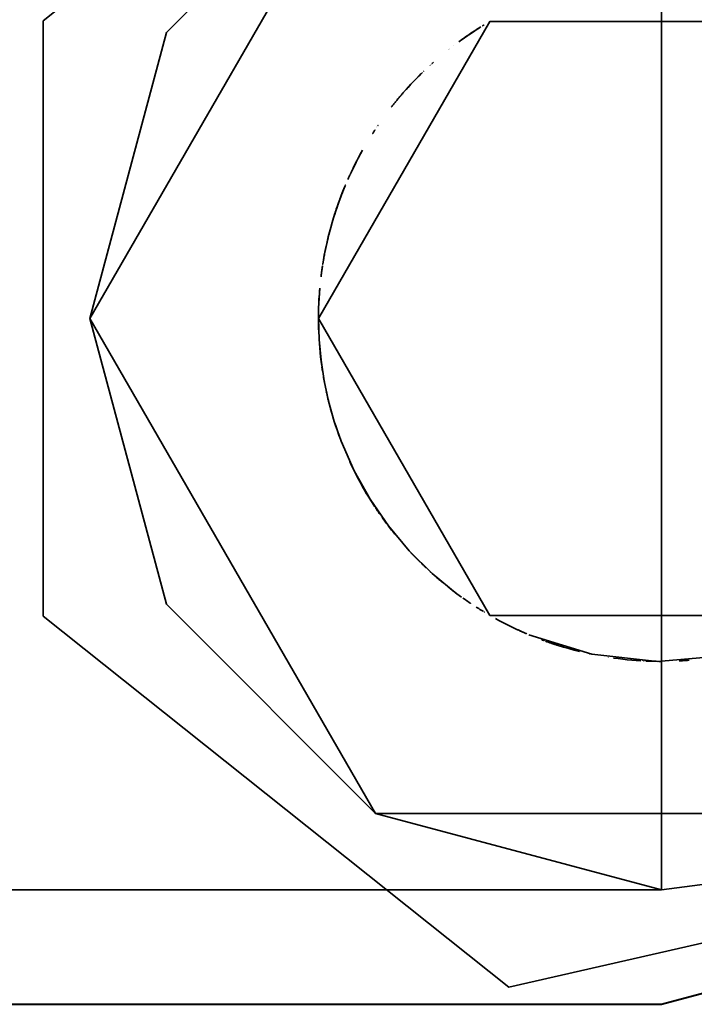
# Model space of a CAD drawing. Header units: millimetres. Extents: x 0 to 1340, y 0 to 800.
# Tile 56 of 100: x 278.6 to 280.07, y 270.17 to 272.32. Entities that reach past the tile are written whole.
import ezdxf

# ---------------------------------------------------------------- set-up
doc = ezdxf.new("R2010")
doc.units = ezdxf.units.MM
doc.layers.add('OUTLINE', color=7, linetype='Continuous', lineweight=35, true_color=0x141414)
doc.layers.add('REFRIG', color=7, linetype='Continuous', lineweight=40, true_color=0xc83c28)

msp = doc.modelspace()

# ---------------------------------------------------------------- linework, layer by layer
at = {"layer": 'OUTLINE'}
for points in [[(281.5, 271.6667), (280.9352, 272.8394), (279.6662, 273.1291), (278.6485, 272.3175), (278.6485, 271.0158), (279.6662, 270.2043), (280.9352, 270.4939), (281.5, 271.6667)], [(280, 272.9167), (279.375, 272.7492), (278.9175, 272.2917), (278.75, 271.6667), (278.9175, 271.0417), (279.375, 270.5841), (280, 270.4167)], [(280, 272.9167), (280, 272.7083), (280, 272.5), (280, 272.2917), (280, 272.0833), (280, 271.875), (280, 271.6667)], [(280, 272.9167), (280, 272.7083), (280, 272.5), (280, 272.2917), (280, 272.0833), (280, 271.875), (280, 271.6667)], [(281.25, 271.6667), (280.625, 272.7492), (279.375, 272.7492), (278.75, 271.6667), (279.375, 270.5841), (280.625, 270.5841), (281.25, 271.6667)], [(280.75, 271.6667), (280.375, 272.3162), (279.625, 272.3162), (279.25, 271.6667), (279.625, 271.0171), (280.375, 271.0171), (280.75, 271.6667)], [(279.6049, 272.3042), (279.5967, 272.299), (279.5886, 272.2938), (279.5806, 272.2884), (279.5726, 272.283), (279.5647, 272.2774), (279.5569, 272.2718)], [(279.5978, 272.2997), (279.5917, 272.2958), (279.5856, 272.2918), (279.5795, 272.2877), (279.5735, 272.2836), (279.5675, 272.2794), (279.5615, 272.2751)], [(279.6027, 272.3028), (279.6, 272.3011), (279.5973, 272.2994), (279.5946, 272.2977), (279.5919, 272.2959), (279.5892, 272.2942), (279.5866, 272.2924)], [(279.612, 272.3085), (279.6114, 272.3081), (279.6108, 272.3078), (279.6102, 272.3074), (279.6096, 272.3071), (279.609, 272.3067), (279.6084, 272.3063)], [(279.5856, 272.2918), (279.5821, 272.2894), (279.5786, 272.2871), (279.5752, 272.2848), (279.5717, 272.2824), (279.5683, 272.28), (279.5649, 272.2776)], [(279.5856, 272.2918), (279.5856, 272.2918), (279.5856, 272.2918), (279.5856, 272.2918), (279.5856, 272.2918), (279.5856, 272.2918), (279.5856, 272.2918)], [(279.5347, 272.2549), (279.5347, 272.2549), (279.5347, 272.2549), (279.5347, 272.2549), (279.5347, 272.2549), (279.5347, 272.2549), (279.5347, 272.2549)], [(279.5352, 272.2553), (279.5352, 272.2553), (279.5352, 272.2553), (279.5352, 272.2553), (279.5352, 272.2553), (279.5352, 272.2553), (279.5352, 272.2553)], [(279.5357, 272.2556), (279.5357, 272.2556), (279.5357, 272.2556), (279.5357, 272.2556), (279.5357, 272.2556), (279.5357, 272.2556), (279.5357, 272.2556)], [(279.5361, 272.256), (279.5361, 272.256), (279.5361, 272.256), (279.5361, 272.256), (279.5361, 272.256), (279.5361, 272.256), (279.5361, 272.256)], [(279.5455, 272.2632), (279.5455, 272.2632), (279.5455, 272.2632), (279.5455, 272.2632), (279.5455, 272.2632), (279.5455, 272.2632), (279.5455, 272.2632)], [(279.494, 272.2202), (279.494, 272.2202), (279.494, 272.2202), (279.494, 272.2202), (279.494, 272.2202), (279.494, 272.2202), (279.494, 272.2202)], [(279.4943, 272.2205), (279.4943, 272.2205), (279.4943, 272.2205), (279.4943, 272.2205), (279.4942, 272.2205), (279.4942, 272.2205), (279.4942, 272.2205)], [(279.495, 272.2211), (279.495, 272.2211), (279.495, 272.2211), (279.495, 272.2211), (279.495, 272.2211), (279.495, 272.2211), (279.495, 272.2211)], [(279.4953, 272.2215), (279.4953, 272.2215), (279.4953, 272.2215), (279.4953, 272.2215), (279.4953, 272.2215), (279.4953, 272.2215), (279.4953, 272.2215)], [(279.4957, 272.2218), (279.4957, 272.2218), (279.4957, 272.2218), (279.4957, 272.2218), (279.4957, 272.2218), (279.4957, 272.2218), (279.4957, 272.2218)], [(279.496, 272.2221), (279.496, 272.2221), (279.496, 272.2221), (279.496, 272.2221), (279.496, 272.2221), (279.496, 272.2221), (279.496, 272.2221)], [(279.4964, 272.2224), (279.4964, 272.2224), (279.4964, 272.2224), (279.4964, 272.2224), (279.4964, 272.2224), (279.4964, 272.2224), (279.4964, 272.2224)], [(279.4969, 272.2229), (279.4969, 272.2229), (279.4969, 272.2229), (279.4969, 272.2229), (279.4969, 272.2229), (279.4969, 272.2229), (279.4969, 272.2229)], [(279.4972, 272.2232), (279.4972, 272.2232), (279.4972, 272.2232), (279.4972, 272.2232), (279.4972, 272.2232), (279.4972, 272.2232), (279.4972, 272.2232)], [(279.4975, 272.2234), (279.4975, 272.2234), (279.4975, 272.2234), (279.4975, 272.2234), (279.4975, 272.2234), (279.4975, 272.2234), (279.4975, 272.2234)], [(279.4977, 272.2237), (279.4977, 272.2237), (279.4977, 272.2237), (279.4977, 272.2237), (279.4977, 272.2237), (279.4977, 272.2237), (279.4977, 272.2237)], [(279.5013, 272.2269), (279.5008, 272.2264), (279.5002, 272.2259), (279.4997, 272.2254), (279.4991, 272.2249), (279.4986, 272.2244), (279.498, 272.2239)], [(279.465, 272.1923), (279.4586, 272.1857), (279.4522, 272.1789), (279.4459, 272.1721), (279.4397, 272.1652), (279.4336, 272.1583), (279.4275, 272.1512)], [(279.4771, 272.2043), (279.4709, 272.1983), (279.4649, 272.1922), (279.4589, 272.186), (279.453, 272.1798), (279.4472, 272.1735), (279.4414, 272.1672)], [(279.4748, 272.2021), (279.4691, 272.1964), (279.4634, 272.1907), (279.4578, 272.1849), (279.4523, 272.179), (279.4468, 272.1731), (279.4414, 272.1671)], [(279.4748, 272.2021), (279.4706, 272.1979), (279.4664, 272.1937), (279.4623, 272.1895), (279.4582, 272.1853), (279.4541, 272.181), (279.4501, 272.1767)], [(279.4748, 272.2021), (279.4706, 272.1979), (279.4664, 272.1937), (279.4623, 272.1895), (279.4582, 272.1853), (279.4541, 272.181), (279.4501, 272.1767)], [(279.4697, 272.197), (279.469, 272.1963), (279.4683, 272.1957), (279.4677, 272.195), (279.467, 272.1943), (279.4663, 272.1937), (279.4657, 272.193)], [(279.4757, 272.203), (279.4757, 272.203), (279.4757, 272.203), (279.4757, 272.203), (279.4757, 272.203), (279.4757, 272.203), (279.4757, 272.203)], [(279.4773, 272.2045), (279.4773, 272.2045), (279.4773, 272.2045), (279.4773, 272.2045), (279.4773, 272.2045), (279.4773, 272.2045), (279.4773, 272.2045)], [(279.4807, 272.2078), (279.4805, 272.2077), (279.4804, 272.2075), (279.4802, 272.2073), (279.48, 272.2071), (279.4798, 272.207), (279.4796, 272.2068)], [(279.4401, 272.1657), (279.4401, 272.1657), (279.4401, 272.1657), (279.4401, 272.1657), (279.4401, 272.1657), (279.4401, 272.1657), (279.4401, 272.1657)], [(279.441, 272.1667), (279.441, 272.1667), (279.441, 272.1667), (279.441, 272.1667), (279.441, 272.1667), (279.441, 272.1667), (279.441, 272.1667)], [(279.4223, 272.1449), (279.421, 272.1434), (279.4198, 272.1419), (279.4186, 272.1405), (279.4174, 272.139), (279.4162, 272.1375), (279.415, 272.136)], [(279.4223, 272.1449), (279.421, 272.1434), (279.4198, 272.1419), (279.4186, 272.1405), (279.4174, 272.139), (279.4162, 272.1375), (279.415, 272.136)], [(279.4274, 272.1511), (279.4261, 272.1496), (279.4249, 272.1481), (279.4236, 272.1466), (279.4224, 272.1451), (279.4211, 272.1435), (279.4199, 272.142)], [(279.4254, 272.1487), (279.4249, 272.1481), (279.4244, 272.1474), (279.4238, 272.1468), (279.4233, 272.1462), (279.4228, 272.1456), (279.4223, 272.1449)], [(279.4254, 272.1487), (279.4249, 272.1481), (279.4244, 272.1474), (279.4238, 272.1468), (279.4233, 272.1462), (279.4228, 272.1456), (279.4223, 272.1449)], [(279.428, 272.1518), (279.4276, 272.1513), (279.4272, 272.1508), (279.4267, 272.1502), (279.4263, 272.1497), (279.4259, 272.1492), (279.4254, 272.1487)], [(279.428, 272.1518), (279.4276, 272.1513), (279.4272, 272.1508), (279.4267, 272.1502), (279.4263, 272.1497), (279.4259, 272.1492), (279.4254, 272.1487)], [(279.4275, 272.1511), (279.4275, 272.1511), (279.4274, 272.1511), (279.4274, 272.1511), (279.4274, 272.1511), (279.4274, 272.1511), (279.4274, 272.1511)], [(279.428, 272.1518), (279.428, 272.1518), (279.428, 272.1518), (279.428, 272.1518), (279.428, 272.1518), (279.428, 272.1518), (279.428, 272.1518)], [(279.428, 272.1518), (279.428, 272.1518), (279.428, 272.1518), (279.428, 272.1518), (279.428, 272.1518), (279.428, 272.1518), (279.428, 272.1518)], [(279.4321, 272.1565), (279.4314, 272.1558), (279.4308, 272.155), (279.4301, 272.1542), (279.4294, 272.1535), (279.4288, 272.1527), (279.4281, 272.1519)], [(279.4321, 272.1565), (279.4314, 272.1558), (279.4308, 272.155), (279.4301, 272.1542), (279.4294, 272.1535), (279.4288, 272.1527), (279.4281, 272.1519)], [(279.4286, 272.1525), (279.4286, 272.1524), (279.4285, 272.1524), (279.4284, 272.1523), (279.4284, 272.1522), (279.4283, 272.1521), (279.4282, 272.152)], [(279.4282, 272.152), (279.4282, 272.152), (279.4282, 272.152), (279.4282, 272.152), (279.4282, 272.152), (279.4282, 272.152), (279.4282, 272.152)], [(279.4291, 272.153), (279.429, 272.1529), (279.4289, 272.1529), (279.4289, 272.1528), (279.4288, 272.1527), (279.4287, 272.1526), (279.4287, 272.1525)], [(279.4295, 272.1535), (279.4294, 272.1534), (279.4294, 272.1534), (279.4293, 272.1533), (279.4292, 272.1532), (279.4292, 272.1531), (279.4291, 272.153)], [(279.4296, 272.1537), (279.4296, 272.1537), (279.4296, 272.1537), (279.4296, 272.1537), (279.4296, 272.1537), (279.4296, 272.1537), (279.4296, 272.1537)], [(279.4299, 272.154), (279.4299, 272.154), (279.4298, 272.1539), (279.4298, 272.1539), (279.4298, 272.1538), (279.4297, 272.1538), (279.4297, 272.1537)], [(279.4303, 272.1545), (279.4303, 272.1544), (279.4302, 272.1544), (279.4301, 272.1543), (279.4301, 272.1542), (279.43, 272.1541), (279.4299, 272.154)], [(279.4351, 272.16), (279.4342, 272.159), (279.4334, 272.158), (279.4325, 272.157), (279.4317, 272.156), (279.4308, 272.1551), (279.43, 272.1541)], [(279.4308, 272.155), (279.4307, 272.1549), (279.4306, 272.1549), (279.4306, 272.1548), (279.4305, 272.1547), (279.4304, 272.1546), (279.4304, 272.1545)], [(279.435, 272.1598), (279.4349, 272.1598), (279.4348, 272.1597), (279.4347, 272.1596), (279.4346, 272.1595), (279.4346, 272.1594), (279.4345, 272.1593)], [(279.435, 272.1598), (279.4349, 272.1598), (279.4348, 272.1597), (279.4347, 272.1596), (279.4346, 272.1595), (279.4346, 272.1594), (279.4345, 272.1593)], [(279.4353, 272.1602), (279.4352, 272.1602), (279.4352, 272.1601), (279.4351, 272.1601), (279.4351, 272.16), (279.4351, 272.16), (279.435, 272.1599)], [(279.4353, 272.1602), (279.4352, 272.1602), (279.4352, 272.1601), (279.4351, 272.1601), (279.4351, 272.16), (279.4351, 272.16), (279.435, 272.1599)], [(279.4091, 272.1286), (279.4091, 272.1286), (279.4091, 272.1286), (279.4091, 272.1286), (279.4091, 272.1286), (279.4091, 272.1286), (279.4091, 272.1286)], [(279.4091, 272.1286), (279.4091, 272.1286), (279.4091, 272.1286), (279.4091, 272.1286), (279.4091, 272.1286), (279.4091, 272.1286), (279.4091, 272.1286)], [(279.415, 272.136), (279.414, 272.1348), (279.4131, 272.1336), (279.4121, 272.1324), (279.4112, 272.1312), (279.4102, 272.13), (279.4093, 272.1288)], [(279.415, 272.136), (279.414, 272.1348), (279.4131, 272.1336), (279.4121, 272.1324), (279.4112, 272.1312), (279.4102, 272.13), (279.4093, 272.1288)], [(279.4106, 272.1304), (279.4106, 272.1304), (279.4105, 272.1304), (279.4105, 272.1304), (279.4105, 272.1303), (279.4105, 272.1303), (279.4105, 272.1303)], [(279.4115, 272.1317), (279.4115, 272.1317), (279.4115, 272.1317), (279.4115, 272.1317), (279.4115, 272.1317), (279.4115, 272.1317), (279.4115, 272.1317)], [(279.4119, 272.1321), (279.4119, 272.1321), (279.4119, 272.1321), (279.4119, 272.1321), (279.4119, 272.1321), (279.4119, 272.1321), (279.4119, 272.1321)], [(279.4122, 272.1324), (279.4122, 272.1324), (279.4122, 272.1324), (279.4122, 272.1324), (279.4122, 272.1324), (279.4122, 272.1324), (279.4122, 272.1324)], [(279.4133, 272.1339), (279.4133, 272.1339), (279.4133, 272.1339), (279.4133, 272.1339), (279.4133, 272.1339), (279.4133, 272.1339), (279.4133, 272.1339)], [(279.3736, 272.0791), (279.3736, 272.0791), (279.3736, 272.0791), (279.3736, 272.0791), (279.3736, 272.0791), (279.3736, 272.0791), (279.3736, 272.0791)], [(279.3736, 272.0791), (279.3736, 272.0791), (279.3736, 272.0791), (279.3736, 272.0791), (279.3736, 272.0791), (279.3736, 272.0791), (279.3736, 272.0791)], [(279.3771, 272.0844), (279.3771, 272.0844), (279.3771, 272.0844), (279.3771, 272.0844), (279.3771, 272.0844), (279.3771, 272.0844), (279.3771, 272.0844)], [(279.3772, 272.0845), (279.3772, 272.0845), (279.3772, 272.0845), (279.3772, 272.0845), (279.3772, 272.0845), (279.3772, 272.0845), (279.3772, 272.0845)], [(279.3772, 272.0845), (279.3772, 272.0845), (279.3772, 272.0845), (279.3772, 272.0845), (279.3772, 272.0845), (279.3772, 272.0845), (279.3772, 272.0845)], [(279.3779, 272.0856), (279.3779, 272.0856), (279.3779, 272.0856), (279.3779, 272.0856), (279.3779, 272.0856), (279.3779, 272.0856), (279.3779, 272.0856)], [(279.3801, 272.0888), (279.38, 272.0887), (279.38, 272.0887), (279.38, 272.0886), (279.3799, 272.0886), (279.3799, 272.0885), (279.3799, 272.0885)], [(279.3803, 272.0892), (279.3803, 272.0892), (279.3803, 272.0892), (279.3803, 272.0892), (279.3803, 272.0892), (279.3803, 272.0892), (279.3803, 272.0892)], [(279.3686, 272.0714), (279.3686, 272.0714), (279.3686, 272.0714), (279.3685, 272.0713), (279.3685, 272.0713), (279.3685, 272.0713), (279.3685, 272.0712)], [(279.3686, 272.0714), (279.3686, 272.0714), (279.3686, 272.0714), (279.3685, 272.0713), (279.3685, 272.0713), (279.3685, 272.0713), (279.3685, 272.0712)], [(279.3733, 272.0786), (279.3725, 272.0774), (279.3717, 272.0762), (279.3709, 272.075), (279.3702, 272.0738), (279.3694, 272.0726), (279.3686, 272.0714)], [(279.3733, 272.0786), (279.3725, 272.0774), (279.3717, 272.0762), (279.3709, 272.075), (279.3702, 272.0738), (279.3694, 272.0726), (279.3686, 272.0714)], [(279.3733, 272.0787), (279.3733, 272.0787), (279.3733, 272.0787), (279.3733, 272.0787), (279.3733, 272.0787), (279.3733, 272.0786), (279.3733, 272.0786)], [(279.3733, 272.0787), (279.3733, 272.0787), (279.3733, 272.0787), (279.3733, 272.0787), (279.3733, 272.0787), (279.3733, 272.0786), (279.3733, 272.0786)], [(279.3735, 272.0789), (279.3734, 272.0789), (279.3734, 272.0789), (279.3734, 272.0789), (279.3734, 272.0788), (279.3734, 272.0788), (279.3734, 272.0788)], [(279.3735, 272.0789), (279.3734, 272.0789), (279.3734, 272.0789), (279.3734, 272.0789), (279.3734, 272.0788), (279.3734, 272.0788), (279.3734, 272.0788)], [(279.3464, 272.0345), (279.3415, 272.0258), (279.3368, 272.017), (279.3322, 272.0081), (279.3278, 271.9992), (279.3234, 271.9903), (279.3192, 271.9812)], [(279.3457, 272.0332), (279.3427, 272.0278), (279.3397, 272.0224), (279.3368, 272.0169), (279.3339, 272.0114), (279.3311, 272.0059), (279.3283, 272.0004)], [(279.3374, 272.0181), (279.3374, 272.0181), (279.3374, 272.0181), (279.3374, 272.0181), (279.3374, 272.0181), (279.3374, 272.0181), (279.3374, 272.0181)], [(279.3408, 272.0244), (279.3408, 272.0244), (279.3408, 272.0244), (279.3408, 272.0244), (279.3408, 272.0244), (279.3408, 272.0244), (279.3408, 272.0244)], [(279.3457, 272.0332), (279.3451, 272.0321), (279.3444, 272.031), (279.3438, 272.0299), (279.3432, 272.0288), (279.3426, 272.0277), (279.342, 272.0266)], [(279.3442, 272.0306), (279.3442, 272.0306), (279.3442, 272.0306), (279.3442, 272.0306), (279.3442, 272.0306), (279.3442, 272.0306), (279.3442, 272.0306)], [(279.3277, 271.999), (279.3268, 271.9972), (279.3258, 271.9953), (279.325, 271.9935), (279.3241, 271.9916), (279.3232, 271.9898), (279.3223, 271.9879)], [(279.3309, 272.0054), (279.3309, 272.0054), (279.3309, 272.0054), (279.3309, 272.0054), (279.3309, 272.0054), (279.3309, 272.0054), (279.3309, 272.0054)], [(279.3341, 272.0118), (279.3341, 272.0118), (279.3341, 272.0118), (279.3341, 272.0118), (279.3341, 272.0118), (279.3341, 272.0118), (279.3341, 272.0118)], [(279.3188, 271.9806), (279.3181, 271.9789), (279.3173, 271.9772), (279.3166, 271.9756), (279.3158, 271.9739), (279.3151, 271.9723), (279.3143, 271.9706)], [(279.319, 271.9809), (279.319, 271.9809), (279.319, 271.9809), (279.319, 271.9809), (279.319, 271.9809), (279.319, 271.9809), (279.319, 271.9809)], [(279.3073, 271.9541), (279.3035, 271.945), (279.3, 271.9358), (279.2965, 271.9266), (279.2931, 271.9173), (279.2899, 271.908), (279.2868, 271.8987)], [(279.3082, 271.9563), (279.3062, 271.9515), (279.3043, 271.9468), (279.3023, 271.942), (279.3005, 271.9371), (279.2986, 271.9323), (279.2968, 271.9275)], [(279.3089, 271.958), (279.3078, 271.9554), (279.3067, 271.9528), (279.3056, 271.9501), (279.3045, 271.9475), (279.3035, 271.9448), (279.3024, 271.9421)], [(279.309, 271.9582), (279.309, 271.9582), (279.309, 271.9581), (279.3089, 271.9581), (279.3089, 271.9581), (279.3089, 271.9581), (279.3089, 271.9581)], [(279.309, 271.9583), (279.309, 271.9583), (279.309, 271.9583), (279.309, 271.9583), (279.309, 271.9583), (279.309, 271.9583), (279.309, 271.9583)], [(279.3024, 271.9421), (279.3024, 271.9421), (279.3024, 271.9421), (279.3024, 271.942), (279.3024, 271.942), (279.3024, 271.942), (279.3023, 271.9419)], [(279.2948, 271.9219), (279.2928, 271.9164), (279.2909, 271.9109), (279.289, 271.9053), (279.2871, 271.8998), (279.2853, 271.8942), (279.2836, 271.8886)], [(279.2862, 271.8968), (279.2829, 271.8865), (279.2799, 271.8762), (279.2769, 271.8658), (279.2741, 271.8554), (279.2715, 271.8449), (279.269, 271.8345)], [(279.2836, 271.8886), (279.2832, 271.8872), (279.2827, 271.8858), (279.2823, 271.8844), (279.2819, 271.8831), (279.2815, 271.8817), (279.2811, 271.8803)], [(279.2818, 271.8828), (279.2817, 271.8824), (279.2816, 271.882), (279.2815, 271.8817), (279.2814, 271.8813), (279.2812, 271.8809), (279.2811, 271.8805)], [(279.2811, 271.8804), (279.2811, 271.8804), (279.2811, 271.8804), (279.2811, 271.8804), (279.2811, 271.8804), (279.2811, 271.8804), (279.2811, 271.8804)], [(279.2711, 271.8432), (279.2688, 271.8337), (279.2667, 271.8241), (279.2647, 271.8145), (279.2628, 271.8049), (279.2611, 271.7952), (279.2595, 271.7856)], [(279.2755, 271.8607), (279.2726, 271.8495), (279.2699, 271.8382), (279.2673, 271.8269), (279.2649, 271.8156), (279.2627, 271.8042), (279.2607, 271.7928)], [(279.2663, 271.8222), (279.266, 271.8206), (279.2656, 271.8189), (279.2653, 271.8173), (279.2649, 271.8156), (279.2646, 271.814), (279.2643, 271.8123)], [(279.267, 271.8256), (279.2669, 271.8251), (279.2668, 271.8246), (279.2667, 271.8241), (279.2666, 271.8236), (279.2665, 271.8231), (279.2664, 271.8226)], [(279.2686, 271.8329), (279.2686, 271.8329), (279.2686, 271.8329), (279.2686, 271.8329), (279.2686, 271.8329), (279.2686, 271.8329), (279.2686, 271.8329)], [(279.2643, 271.8122), (279.2634, 271.8078), (279.2626, 271.8034), (279.2618, 271.7989), (279.261, 271.7945), (279.2602, 271.79), (279.2595, 271.7856)], [(279.2624, 271.8023), (279.2624, 271.8022), (279.2623, 271.8022), (279.2623, 271.8022), (279.2623, 271.8021), (279.2623, 271.8021), (279.2623, 271.8021)], [(279.2657, 271.8195), (279.2651, 271.8166), (279.2646, 271.8137), (279.264, 271.8109), (279.2634, 271.808), (279.2629, 271.8051), (279.2624, 271.8023)], [(279.266, 271.8205), (279.2659, 271.8204), (279.2659, 271.8202), (279.2658, 271.82), (279.2658, 271.8198), (279.2658, 271.8197), (279.2657, 271.8195)], [(279.2589, 271.7817), (279.2586, 271.78), (279.2584, 271.7783), (279.2581, 271.7766), (279.2579, 271.775), (279.2576, 271.7733), (279.2574, 271.7716)], [(279.259, 271.7826), (279.259, 271.7826), (279.259, 271.7826), (279.259, 271.7826), (279.259, 271.7826), (279.259, 271.7826), (279.259, 271.7826)], [(279.2591, 271.7831), (279.2591, 271.7831), (279.2591, 271.7831), (279.2591, 271.7831), (279.2591, 271.7831), (279.2591, 271.7831), (279.2591, 271.7831)], [(279.2594, 271.7848), (279.2594, 271.7848), (279.2594, 271.7847), (279.2594, 271.7847), (279.2594, 271.7847), (279.2594, 271.7847), (279.2593, 271.7847)], [(279.2594, 271.7848), (279.2594, 271.7848), (279.2594, 271.7847), (279.2594, 271.7847), (279.2594, 271.7847), (279.2594, 271.7847), (279.2593, 271.7847)], [(279.2558, 271.7599), (279.2558, 271.7596), (279.2557, 271.7593), (279.2557, 271.7589), (279.2557, 271.7586), (279.2556, 271.7582), (279.2556, 271.7579)], [(279.257, 271.7691), (279.2568, 271.7676), (279.2566, 271.7661), (279.2564, 271.7645), (279.2562, 271.763), (279.256, 271.7615), (279.2558, 271.7599)], [(279.2571, 271.7698), (279.2571, 271.7698), (279.2571, 271.7698), (279.2571, 271.7698), (279.2571, 271.7698), (279.2571, 271.7698), (279.2571, 271.7697)], [(279.2571, 271.7697), (279.2571, 271.7697), (279.2571, 271.7696), (279.2571, 271.7696), (279.2571, 271.7695), (279.2571, 271.7694), (279.2571, 271.7694)], [(279.2574, 271.7716), (279.2573, 271.7714), (279.2573, 271.7712), (279.2573, 271.771), (279.2573, 271.7708), (279.2572, 271.7707), (279.2572, 271.7705)], [(279.2529, 271.733), (279.252, 271.722), (279.2513, 271.7109), (279.2507, 271.6999), (279.2503, 271.6888), (279.2501, 271.6777), (279.25, 271.6667)], [(279.2529, 271.733), (279.2524, 271.7269), (279.252, 271.7208), (279.2515, 271.7146), (279.2512, 271.7085), (279.2508, 271.7023), (279.2506, 271.6962)], [(279.2515, 271.7147), (279.2514, 271.7124), (279.2513, 271.7102), (279.2511, 271.708), (279.251, 271.7057), (279.2509, 271.7035), (279.2508, 271.7012)], [(279.2521, 271.7228), (279.2521, 271.7228), (279.2521, 271.7227), (279.2521, 271.7227), (279.2521, 271.7226), (279.2521, 271.7226), (279.2521, 271.7225)], [(279.2505, 271.6952), (279.2505, 271.6951), (279.2505, 271.6951), (279.2505, 271.695), (279.2505, 271.695), (279.2505, 271.6949), (279.2505, 271.6949)], [(279.25, 271.6729), (279.25, 271.6728), (279.25, 271.6727), (279.25, 271.6726), (279.25, 271.6725), (279.25, 271.6724), (279.25, 271.6723)], [(279.25, 271.6713), (279.25, 271.6711), (279.25, 271.671), (279.25, 271.6709), (279.25, 271.6707), (279.25, 271.6706), (279.25, 271.6705)], [(279.25, 271.6712), (279.25, 271.6712), (279.25, 271.6712), (279.25, 271.6712), (279.25, 271.6712), (279.25, 271.6712), (279.25, 271.6712)], [(279.25, 271.6705), (279.25, 271.6703), (279.25, 271.6702), (279.25, 271.67), (279.25, 271.6699), (279.25, 271.6698), (279.25, 271.6696)], [(279.2501, 271.6796), (279.2501, 271.6796), (279.2501, 271.6796), (279.2501, 271.6796), (279.2501, 271.6796), (279.2501, 271.6796), (279.2501, 271.6796)], [(279.2501, 271.6796), (279.2501, 271.6796), (279.2501, 271.6796), (279.2501, 271.6796), (279.2501, 271.6796), (279.2501, 271.6796), (279.2501, 271.6796)], [(279.2501, 271.6788), (279.2501, 271.6788), (279.2501, 271.6788), (279.2501, 271.6787), (279.2501, 271.6787), (279.2501, 271.6787), (279.2501, 271.6787)], [(279.2501, 271.6788), (279.2501, 271.6788), (279.2501, 271.6788), (279.2501, 271.6787), (279.2501, 271.6787), (279.2501, 271.6787), (279.2501, 271.6787)], [(279.25, 271.6674), (279.25, 271.6673), (279.25, 271.6672), (279.25, 271.6672), (279.25, 271.6671), (279.25, 271.667), (279.25, 271.6669)], [(279.25, 271.6669), (279.25, 271.6669), (279.25, 271.6668), (279.25, 271.6667), (279.25, 271.6666), (279.25, 271.6665), (279.25, 271.6664)], [(279.25, 271.6667), (279.2514, 271.6209), (279.2556, 271.5754), (279.2625, 271.5302), (279.2722, 271.4855), (279.2846, 271.4415), (279.2997, 271.3983)], [(279.25, 271.6667), (279.25, 271.6662), (279.25, 271.6658), (279.25, 271.6654), (279.25, 271.665), (279.25, 271.6646), (279.25, 271.6641)], [(279.25, 271.6664), (279.25, 271.6618), (279.2501, 271.6572), (279.2501, 271.6527), (279.2502, 271.6481), (279.2504, 271.6435), (279.2505, 271.6389)], [(279.25, 271.6641), (279.25, 271.664), (279.25, 271.6638), (279.25, 271.6636), (279.25, 271.6634), (279.25, 271.6632), (279.25, 271.663)], [(279.2501, 271.6557), (279.2501, 271.6557), (279.2501, 271.6557), (279.2501, 271.6557), (279.2501, 271.6557), (279.2501, 271.6557), (279.2501, 271.6557)], [(279.2501, 271.6554), (279.2501, 271.6554), (279.2501, 271.6554), (279.2501, 271.6553), (279.2501, 271.6553), (279.2501, 271.6553), (279.2501, 271.6553)], [(279.2501, 271.6551), (279.2501, 271.6551), (279.2501, 271.6551), (279.2501, 271.6551), (279.2501, 271.655), (279.2501, 271.655), (279.2501, 271.655)], [(279.2501, 271.6549), (279.2501, 271.6534), (279.2501, 271.6519), (279.2502, 271.6504), (279.2502, 271.6488), (279.2502, 271.6473), (279.2503, 271.6458)], [(280, 270.4167), (280.3235, 270.4593), (280.625, 270.5841), (280.8839, 270.7828), (281.0825, 271.0417), (281.2074, 271.3431), (281.25, 271.6667)], [(280, 271.6667), (280, 271.4583), (280, 271.25), (280, 271.0417), (280, 270.8333), (280, 270.625), (280, 270.4167)], [(280, 271.6667), (280, 271.4583), (280, 271.25), (280, 271.0417), (280, 270.8333), (280, 270.625), (280, 270.4167)], [(279.2503, 271.6457), (279.2503, 271.6453), (279.2503, 271.6448), (279.2503, 271.6443), (279.2503, 271.6438), (279.2504, 271.6433), (279.2504, 271.6428)], [(279.2513, 271.6221), (279.252, 271.6122), (279.2528, 271.6023), (279.2537, 271.5925), (279.2547, 271.5826), (279.2559, 271.5727), (279.2572, 271.5629)], [(279.2575, 271.5611), (279.2577, 271.5595), (279.2579, 271.5579), (279.2582, 271.5563), (279.2584, 271.5547), (279.2586, 271.5531), (279.2589, 271.5515)], [(279.261, 271.5384), (279.2613, 271.5367), (279.2617, 271.535), (279.262, 271.5332), (279.2623, 271.5315), (279.2626, 271.5298), (279.2629, 271.5281)], [(279.2672, 271.5071), (279.2674, 271.506), (279.2676, 271.505), (279.2679, 271.5039), (279.2681, 271.5029), (279.2683, 271.5018), (279.2686, 271.5008)], [(279.2672, 271.5071), (279.2681, 271.5031), (279.269, 271.4991), (279.2699, 271.4951), (279.2708, 271.4911), (279.2718, 271.4871), (279.2728, 271.4832)], [(279.276, 271.4711), (279.276, 271.4711), (279.276, 271.4711), (279.276, 271.4711), (279.276, 271.4711), (279.276, 271.4711), (279.276, 271.4711)], [(279.2761, 271.4707), (279.2761, 271.4707), (279.2761, 271.4707), (279.2761, 271.4707), (279.2761, 271.4707), (279.2761, 271.4707), (279.2761, 271.4707)], [(279.2762, 271.4702), (279.2762, 271.4702), (279.2762, 271.4702), (279.2762, 271.4702), (279.2762, 271.4702), (279.2762, 271.4702), (279.2762, 271.4702)], [(279.2763, 271.4696), (279.2764, 271.4695), (279.2764, 271.4694), (279.2764, 271.4693), (279.2765, 271.4692), (279.2765, 271.4691), (279.2765, 271.469)], [(279.2765, 271.469), (279.2786, 271.4615), (279.2808, 271.4541), (279.283, 271.4466), (279.2853, 271.4392), (279.2877, 271.4318), (279.2902, 271.4245)], [(279.2861, 271.4368), (279.2876, 271.4322), (279.2891, 271.4276), (279.2907, 271.423), (279.2923, 271.4184), (279.2939, 271.4138), (279.2956, 271.4092)], [(279.2886, 271.4292), (279.2886, 271.4292), (279.2886, 271.4292), (279.2886, 271.4292), (279.2886, 271.4292), (279.2886, 271.4292), (279.2886, 271.4292)], [(279.2904, 271.4239), (279.2904, 271.4239), (279.2904, 271.4239), (279.2904, 271.4239), (279.2904, 271.4239), (279.2904, 271.4239), (279.2904, 271.4239)], [(279.2933, 271.4156), (279.2933, 271.4156), (279.2933, 271.4156), (279.2933, 271.4156), (279.2933, 271.4156), (279.2933, 271.4156), (279.2933, 271.4156)], [(279.2935, 271.4151), (279.2939, 271.4139), (279.2943, 271.4127), (279.2947, 271.4116), (279.2951, 271.4104), (279.2956, 271.4092), (279.296, 271.4081)], [(279.2956, 271.4092), (279.2956, 271.409), (279.2957, 271.4088), (279.2958, 271.4087), (279.2958, 271.4085), (279.2959, 271.4083), (279.296, 271.4082)], [(279.296, 271.408), (279.296, 271.4079), (279.296, 271.4079), (279.2961, 271.4079), (279.2961, 271.4079), (279.2961, 271.4078), (279.2961, 271.4078)], [(279.2961, 271.4079), (279.2961, 271.4078), (279.2961, 271.4078), (279.2961, 271.4077), (279.2961, 271.4077), (279.2961, 271.4077), (279.2962, 271.4076)], [(279.2961, 271.4078), (279.2962, 271.4075), (279.2963, 271.4072), (279.2964, 271.4069), (279.2965, 271.4067), (279.2966, 271.4064), (279.2967, 271.4061)], [(279.2962, 271.4076), (279.2962, 271.4075), (279.2962, 271.4074), (279.2963, 271.4073), (279.2963, 271.4073), (279.2963, 271.4072), (279.2963, 271.4071)], [(279.2963, 271.4071), (279.2964, 271.4068), (279.2965, 271.4066), (279.2967, 271.4063), (279.2968, 271.406), (279.2969, 271.4057), (279.297, 271.4054)], [(279.2971, 271.4051), (279.2971, 271.4051), (279.2971, 271.4051), (279.2971, 271.4051), (279.2971, 271.4051), (279.2971, 271.4051), (279.2971, 271.4051)], [(279.2972, 271.4048), (279.2972, 271.4048), (279.2972, 271.4047), (279.2972, 271.4047), (279.2973, 271.4046), (279.2973, 271.4046), (279.2973, 271.4045)], [(279.2973, 271.4045), (279.2974, 271.4043), (279.2974, 271.4042), (279.2975, 271.404), (279.2976, 271.4038), (279.2977, 271.4036), (279.2977, 271.4034)], [(279.2998, 271.398), (279.3282, 271.3331), (279.3627, 271.2712), (279.4029, 271.2129), (279.4483, 271.1586), (279.4987, 271.1088), (279.5536, 271.064)], [(279.3048, 271.3853), (279.3048, 271.3853), (279.3048, 271.3853), (279.3048, 271.3853), (279.3048, 271.3853), (279.3048, 271.3853), (279.3048, 271.3853)], [(279.3051, 271.3846), (279.3051, 271.3846), (279.3051, 271.3846), (279.3051, 271.3846), (279.3051, 271.3846), (279.3051, 271.3846), (279.3051, 271.3846)], [(279.3056, 271.3832), (279.3056, 271.3832), (279.3056, 271.3832), (279.3056, 271.3832), (279.3056, 271.3832), (279.3056, 271.3832), (279.3056, 271.3832)], [(279.3184, 271.3537), (279.3234, 271.343), (279.3286, 271.3324), (279.334, 271.3219), (279.3395, 271.3114), (279.3451, 271.3011), (279.351, 271.2908)], [(279.3204, 271.3493), (279.3271, 271.3355), (279.334, 271.3218), (279.3412, 271.3083), (279.3486, 271.2949), (279.3564, 271.2816), (279.3644, 271.2685)], [(279.351, 271.2908), (279.3532, 271.287), (279.3554, 271.2832), (279.3577, 271.2795), (279.3599, 271.2757), (279.3622, 271.272), (279.3646, 271.2683)], [(279.3514, 271.2901), (279.3549, 271.2841), (279.3585, 271.2782), (279.3621, 271.2722), (279.3658, 271.2663), (279.3695, 271.2604), (279.3734, 271.2546)], [(279.3644, 271.2685), (279.3647, 271.268), (279.3651, 271.2675), (279.3654, 271.267), (279.3657, 271.2665), (279.366, 271.266), (279.3663, 271.2655)], [(279.3646, 271.2682), (279.365, 271.2676), (279.3654, 271.267), (279.3658, 271.2664), (279.3661, 271.2658), (279.3665, 271.2651), (279.3669, 271.2645)], [(279.3671, 271.2643), (279.3671, 271.2643), (279.3671, 271.2642), (279.3671, 271.2642), (279.3672, 271.2642), (279.3672, 271.2641), (279.3672, 271.2641)], [(279.3753, 271.2516), (279.3755, 271.2514), (279.3756, 271.2511), (279.3758, 271.2509), (279.376, 271.2506), (279.3761, 271.2504), (279.3763, 271.2501)], [(279.3765, 271.2499), (279.3778, 271.248), (279.3791, 271.246), (279.3804, 271.2441), (279.3817, 271.2422), (279.383, 271.2402), (279.3844, 271.2383)], [(279.3895, 271.231), (279.3913, 271.2285), (279.3932, 271.2259), (279.395, 271.2234), (279.3969, 271.2209), (279.3988, 271.2183), (279.4006, 271.2158)], [(279.4031, 271.2126), (279.4054, 271.2096), (279.4077, 271.2066), (279.41, 271.2036), (279.4124, 271.2006), (279.4147, 271.1977), (279.4171, 271.1947)], [(279.452, 271.1547), (279.4527, 271.1539), (279.4534, 271.1532), (279.4541, 271.1524), (279.4548, 271.1517), (279.4555, 271.1509), (279.4562, 271.1502)], [(279.4523, 271.1543), (279.4557, 271.1506), (279.4592, 271.147), (279.4627, 271.1434), (279.4663, 271.1398), (279.4698, 271.1362), (279.4734, 271.1326)], [(279.4748, 271.1313), (279.4756, 271.1305), (279.4764, 271.1297), (279.4772, 271.129), (279.478, 271.1282), (279.4787, 271.1274), (279.4795, 271.1266)], [(279.4804, 271.1258), (279.4807, 271.1255), (279.4811, 271.1252), (279.4814, 271.1249), (279.4817, 271.1245), (279.4821, 271.1242), (279.4824, 271.1239)], [(279.4824, 271.1239), (279.4825, 271.1239), (279.4825, 271.1238), (279.4825, 271.1238), (279.4826, 271.1238), (279.4826, 271.1237), (279.4826, 271.1237)], [(279.4834, 271.1229), (279.4836, 271.1228), (279.4838, 271.1226), (279.484, 271.1224), (279.4842, 271.1222), (279.4844, 271.122), (279.4847, 271.1218)], [(279.4847, 271.1217), (279.4847, 271.1217), (279.4847, 271.1217), (279.4847, 271.1217), (279.4847, 271.1217), (279.4847, 271.1217), (279.4848, 271.1217)], [(279.485, 271.1215), (279.485, 271.1215), (279.485, 271.1215), (279.485, 271.1215), (279.485, 271.1215), (279.485, 271.1215), (279.485, 271.1215)], [(279.4947, 271.1124), (279.4949, 271.1122), (279.4951, 271.112), (279.4953, 271.1119), (279.4955, 271.1117), (279.4957, 271.1115), (279.496, 271.1113)], [(279.71, 270.975), (279.8477, 270.9323), (279.991, 270.9167), (280.1346, 270.9288), (280.2733, 270.9682), (280.4019, 271.0334), (280.5156, 271.122)], [(279.5015, 271.1063), (279.5015, 271.1063), (279.5015, 271.1063), (279.5015, 271.1063), (279.5015, 271.1063), (279.5015, 271.1063), (279.5015, 271.1063)], [(279.5024, 271.1055), (279.5024, 271.1055), (279.5024, 271.1055), (279.5024, 271.1055), (279.5024, 271.1055), (279.5024, 271.1055), (279.5024, 271.1055)], [(279.5026, 271.1054), (279.5047, 271.1034), (279.5069, 271.1015), (279.5091, 271.0996), (279.5113, 271.0977), (279.5135, 271.0959), (279.5157, 271.094)], [(279.5158, 271.0939), (279.5165, 271.0933), (279.5172, 271.0927), (279.5179, 271.0921), (279.5186, 271.0915), (279.5193, 271.0909), (279.5201, 271.0903)], [(279.5202, 271.0902), (279.5204, 271.09), (279.5207, 271.0898), (279.521, 271.0896), (279.5212, 271.0894), (279.5215, 271.0892), (279.5217, 271.089)], [(279.5231, 271.0878), (279.5231, 271.0878), (279.5231, 271.0878), (279.5231, 271.0878), (279.5231, 271.0878), (279.5231, 271.0878), (279.5231, 271.0878)], [(279.5238, 271.0872), (279.5238, 271.0872), (279.5238, 271.0872), (279.5238, 271.0872), (279.5238, 271.0872), (279.5238, 271.0872), (279.5238, 271.0872)], [(279.5245, 271.0866), (279.5245, 271.0866), (279.5245, 271.0866), (279.5245, 271.0866), (279.5245, 271.0866), (279.5245, 271.0866), (279.5245, 271.0866)], [(279.5252, 271.0861), (279.5252, 271.0861), (279.5252, 271.0861), (279.5252, 271.0861), (279.5252, 271.0861), (279.5252, 271.0861), (279.5252, 271.0861)], [(279.5259, 271.0855), (279.5259, 271.0855), (279.5259, 271.0855), (279.5259, 271.0855), (279.5259, 271.0855), (279.5259, 271.0855), (279.5259, 271.0855)], [(279.5266, 271.0849), (279.5266, 271.0849), (279.5266, 271.0849), (279.5266, 271.0849), (279.5266, 271.0849), (279.5266, 271.0849), (279.5266, 271.0849)], [(279.5273, 271.0843), (279.5273, 271.0843), (279.5273, 271.0843), (279.5273, 271.0843), (279.5273, 271.0843), (279.5273, 271.0843), (279.5273, 271.0843)], [(279.5279, 271.0839), (279.5279, 271.0839), (279.5279, 271.0839), (279.5279, 271.0839), (279.5279, 271.0839), (279.5279, 271.0839), (279.5279, 271.0839)], [(279.5284, 271.0835), (279.5284, 271.0835), (279.5284, 271.0835), (279.5284, 271.0835), (279.5284, 271.0835), (279.5284, 271.0835), (279.5284, 271.0835)], [(279.5289, 271.0831), (279.5289, 271.0831), (279.5289, 271.0831), (279.5289, 271.0831), (279.5289, 271.0831), (279.5289, 271.0831), (279.5289, 271.0831)], [(279.5333, 271.0795), (279.5382, 271.0757), (279.543, 271.072), (279.5479, 271.0682), (279.5528, 271.0646), (279.5578, 271.0609), (279.5627, 271.0573)], [(279.5659, 271.0551), (279.5685, 271.0532), (279.5711, 271.0514), (279.5738, 271.0496), (279.5764, 271.0477), (279.5791, 271.0459), (279.5817, 271.0441)], [(279.5818, 271.0441), (279.5818, 271.0441), (279.5818, 271.0441), (279.5818, 271.0441), (279.5818, 271.0441), (279.5818, 271.0441), (279.5818, 271.0441)], [(279.5819, 271.044), (279.582, 271.044), (279.5821, 271.0439), (279.5823, 271.0438), (279.5824, 271.0437), (279.5825, 271.0436), (279.5826, 271.0435)], [(279.595, 271.0354), (279.5977, 271.0337), (279.6003, 271.032), (279.603, 271.0303), (279.6057, 271.0287), (279.6084, 271.027), (279.6111, 271.0254)], [(279.6123, 271.0246), (279.6124, 271.0246), (279.6125, 271.0245), (279.6126, 271.0245), (279.6127, 271.0244), (279.6128, 271.0244), (279.6128, 271.0243)], [(279.6371, 271.0103), (279.6442, 271.0064), (279.6514, 271.0026), (279.6586, 270.9989), (279.6659, 270.9952), (279.6732, 270.9916), (279.6806, 270.9881)], [(279.6806, 270.9881), (279.6821, 270.9874), (279.6836, 270.9867), (279.6851, 270.986), (279.6867, 270.9853), (279.6882, 270.9846), (279.6897, 270.9839)], [(279.6897, 270.9839), (279.6898, 270.9838), (279.6899, 270.9838), (279.69, 270.9837), (279.69, 270.9837), (279.6901, 270.9837), (279.6902, 270.9836)], [(279.6902, 270.9836), (279.6914, 270.9831), (279.6925, 270.9826), (279.6937, 270.9821), (279.6948, 270.9816), (279.696, 270.981), (279.6971, 270.9805)], [(279.6903, 270.9836), (279.6915, 270.983), (279.6928, 270.9825), (279.694, 270.9819), (279.6952, 270.9814), (279.6964, 270.9808), (279.6977, 270.9803)], [(279.6972, 270.9805), (279.6972, 270.9805), (279.6972, 270.9805), (279.6973, 270.9805), (279.6973, 270.9805), (279.6974, 270.9804), (279.6974, 270.9804)], [(279.6977, 270.9803), (279.6977, 270.9803), (279.6978, 270.9803), (279.6978, 270.9802), (279.6979, 270.9802), (279.6979, 270.9802), (279.698, 270.9802)], [(279.6977, 270.9803), (279.6977, 270.9803), (279.6977, 270.9803), (279.6977, 270.9803), (279.6977, 270.9803), (279.6977, 270.9803), (279.6977, 270.9803)], [(279.698, 270.9802), (279.6993, 270.9796), (279.7006, 270.979), (279.7019, 270.9785), (279.7032, 270.9779), (279.7045, 270.9773), (279.7058, 270.9768)], [(279.6981, 270.9801), (279.6981, 270.9801), (279.6981, 270.9801), (279.6981, 270.9801), (279.6981, 270.9801), (279.6981, 270.9801), (279.6981, 270.9801)], [(279.6984, 270.98), (279.6985, 270.9799), (279.6987, 270.9799), (279.6988, 270.9798), (279.6989, 270.9798), (279.699, 270.9797), (279.6991, 270.9797)], [(279.6998, 270.9794), (279.6998, 270.9794), (279.6998, 270.9794), (279.6998, 270.9794), (279.6998, 270.9794), (279.6998, 270.9794), (279.6998, 270.9794)], [(279.7032, 270.9779), (279.7032, 270.9779), (279.7032, 270.9779), (279.7032, 270.9779), (279.7032, 270.9779), (279.7032, 270.9779), (279.7032, 270.9779)], [(279.7035, 270.9777), (279.7036, 270.9777), (279.7036, 270.9777), (279.7037, 270.9777), (279.7037, 270.9777), (279.7038, 270.9777), (279.7038, 270.9776)], [(279.7373, 270.9642), (279.7383, 270.9638), (279.7393, 270.9634), (279.7403, 270.9631), (279.7413, 270.9627), (279.7423, 270.9623), (279.7433, 270.962)], [(279.7443, 270.9616), (279.7443, 270.9616), (279.7443, 270.9616), (279.7443, 270.9616), (279.7443, 270.9616), (279.7443, 270.9616), (279.7443, 270.9616)], [(279.7452, 270.9613), (279.7452, 270.9613), (279.7452, 270.9613), (279.7452, 270.9613), (279.7452, 270.9613), (279.7452, 270.9613), (279.7452, 270.9613)], [(279.7462, 270.9609), (279.7462, 270.9609), (279.7462, 270.9609), (279.7462, 270.9609), (279.7462, 270.9609), (279.7462, 270.9609), (279.7462, 270.9609)], [(279.7464, 270.9608), (279.7496, 270.9597), (279.7527, 270.9586), (279.7559, 270.9575), (279.759, 270.9564), (279.7622, 270.9554), (279.7653, 270.9543)], [(279.7508, 270.9593), (279.7623, 270.9553), (279.7739, 270.9516), (279.7855, 270.948), (279.7971, 270.9446), (279.8088, 270.9414), (279.8206, 270.9384)], [(279.7509, 270.9592), (279.7509, 270.9592), (279.7509, 270.9592), (279.7509, 270.9592), (279.7509, 270.9592), (279.7509, 270.9592), (279.7509, 270.9592)], [(279.7522, 270.9588), (279.7531, 270.9585), (279.754, 270.9582), (279.7549, 270.9579), (279.7558, 270.9576), (279.7566, 270.9572), (279.7575, 270.9569)], [(279.7577, 270.9569), (279.7577, 270.9569), (279.7577, 270.9569), (279.7577, 270.9569), (279.7577, 270.9569), (279.7577, 270.9569), (279.7577, 270.9569)], [(279.76, 270.9561), (279.76, 270.9561), (279.76, 270.9561), (279.76, 270.9561), (279.76, 270.9561), (279.76, 270.9561), (279.76, 270.9561)], [(279.7623, 270.9553), (279.7623, 270.9553), (279.7623, 270.9553), (279.7623, 270.9553), (279.7623, 270.9553), (279.7623, 270.9553), (279.7623, 270.9553)], [(279.7646, 270.9546), (279.7646, 270.9546), (279.7646, 270.9546), (279.7646, 270.9546), (279.7646, 270.9546), (279.7646, 270.9546), (279.7646, 270.9546)], [(279.7656, 270.9542), (279.7656, 270.9542), (279.7656, 270.9542), (279.7656, 270.9542), (279.7656, 270.9542), (279.7657, 270.9542), (279.7657, 270.9542)], [(279.7657, 270.9542), (279.7675, 270.9536), (279.7693, 270.953), (279.7711, 270.9524), (279.7729, 270.9519), (279.7747, 270.9513), (279.7765, 270.9507)], [(279.7669, 270.9538), (279.7669, 270.9538), (279.7669, 270.9538), (279.7669, 270.9538), (279.7669, 270.9538), (279.7669, 270.9538), (279.7669, 270.9538)], [(279.7765, 270.9507), (279.7766, 270.9507), (279.7767, 270.9507), (279.7768, 270.9507), (279.7769, 270.9506), (279.7769, 270.9506), (279.777, 270.9506)], [(279.7774, 270.9505), (279.7778, 270.9503), (279.7782, 270.9502), (279.7786, 270.9501), (279.779, 270.95), (279.7794, 270.9498), (279.7798, 270.9497)], [(279.7799, 270.9497), (279.7802, 270.9496), (279.7806, 270.9495), (279.7809, 270.9494), (279.7812, 270.9493), (279.7815, 270.9492), (279.7819, 270.9491)], [(279.8394, 270.9341), (279.8394, 270.9341), (279.8394, 270.9341), (279.8394, 270.9341), (279.8394, 270.9341), (279.8394, 270.9341), (279.8394, 270.9341)], [(279.8415, 270.9336), (279.8415, 270.9336), (279.8416, 270.9336), (279.8416, 270.9336), (279.8416, 270.9336), (279.8417, 270.9336), (279.8417, 270.9336)], [(279.8418, 270.9335), (279.8419, 270.9335), (279.8421, 270.9335), (279.8422, 270.9334), (279.8424, 270.9334), (279.8425, 270.9334), (279.8427, 270.9334)], [(279.8835, 270.9258), (279.8835, 270.9258), (279.8835, 270.9258), (279.8835, 270.9258), (279.8835, 270.9258), (279.8836, 270.9258), (279.8836, 270.9258)], [(279.8953, 270.924), (279.9052, 270.9227), (279.9151, 270.9215), (279.925, 270.9204), (279.9349, 270.9195), (279.9448, 270.9187), (279.9548, 270.918)], [(279.9309, 270.9199), (279.9309, 270.9199), (279.9309, 270.9199), (279.9309, 270.9199), (279.9309, 270.9199), (279.9309, 270.9199), (279.9309, 270.9199)], [(279.9321, 270.9197), (279.9321, 270.9197), (279.9321, 270.9197), (279.9321, 270.9197), (279.9321, 270.9197), (279.9321, 270.9197), (279.9321, 270.9197)], [(279.9573, 270.9179), (279.9573, 270.9179), (279.9573, 270.9179), (279.9573, 270.9179), (279.9573, 270.9179), (279.9573, 270.9179), (279.9573, 270.9179)], [(279.9574, 270.9179), (279.9574, 270.9179), (279.9574, 270.9179), (279.9574, 270.9179), (279.9574, 270.9179), (279.9574, 270.9179), (279.9574, 270.9179)], [(279.9578, 270.9179), (279.9578, 270.9179), (279.9578, 270.9179), (279.9578, 270.9179), (279.9578, 270.9179), (279.9578, 270.9179), (279.9578, 270.9179)], [(279.9583, 270.9178), (279.9583, 270.9178), (279.9583, 270.9178), (279.9583, 270.9178), (279.9583, 270.9178), (279.9583, 270.9178), (279.9583, 270.9178)], [(279.9586, 270.9178), (279.9586, 270.9178), (279.9586, 270.9178), (279.9586, 270.9178), (279.9586, 270.9178), (279.9586, 270.9178), (279.9586, 270.9178)], [(279.9588, 270.9178), (279.9588, 270.9178), (279.9588, 270.9178), (279.9588, 270.9178), (279.9588, 270.9178), (279.9588, 270.9178), (279.9588, 270.9178)], [(279.9593, 270.9178), (279.9593, 270.9178), (279.9593, 270.9178), (279.9593, 270.9178), (279.9593, 270.9178), (279.9593, 270.9178), (279.9593, 270.9178)], [(279.9605, 270.9177), (279.9607, 270.9177), (279.9609, 270.9177), (279.9611, 270.9177), (279.9613, 270.9177), (279.9615, 270.9177), (279.9617, 270.9176)], [(279.9622, 270.9176), (279.9622, 270.9176), (279.9622, 270.9176), (279.9622, 270.9176), (279.9622, 270.9176), (279.9622, 270.9176), (279.9622, 270.9176)], [(279.9632, 270.9176), (279.9632, 270.9176), (279.9632, 270.9176), (279.9632, 270.9176), (279.9632, 270.9176), (279.9632, 270.9176), (279.9632, 270.9176)], [(279.9632, 270.9176), (279.9632, 270.9176), (279.9632, 270.9176), (279.9632, 270.9176), (279.9632, 270.9176), (279.9632, 270.9176), (279.9632, 270.9176)], [(279.9636, 270.9175), (279.9636, 270.9175), (279.9636, 270.9175), (279.9636, 270.9175), (279.9636, 270.9175), (279.9636, 270.9175), (279.9636, 270.9175)], [(279.964, 270.9175), (279.964, 270.9175), (279.964, 270.9175), (279.964, 270.9175), (279.964, 270.9175), (279.964, 270.9175), (279.964, 270.9175)], [(279.9642, 270.9175), (279.9642, 270.9175), (279.9642, 270.9175), (279.9642, 270.9175), (279.9642, 270.9175), (279.9642, 270.9175), (279.9642, 270.9175)], [(279.9644, 270.9175), (279.9644, 270.9175), (279.9644, 270.9175), (279.9644, 270.9175), (279.9644, 270.9175), (279.9644, 270.9175), (279.9644, 270.9175)], [(279.9648, 270.9175), (279.9648, 270.9175), (279.9648, 270.9175), (279.9648, 270.9175), (279.9648, 270.9175), (279.9648, 270.9175), (279.9648, 270.9175)], [(279.9652, 270.9175), (279.9652, 270.9175), (279.9652, 270.9175), (279.9652, 270.9175), (279.9652, 270.9175), (279.9652, 270.9175), (279.9652, 270.9175)], [(279.9656, 270.9175), (279.9656, 270.9175), (279.9656, 270.9175), (279.9656, 270.9175), (279.9657, 270.9175), (279.9657, 270.9175), (279.9657, 270.9175)], [(279.9658, 270.9174), (279.9666, 270.9174), (279.9673, 270.9174), (279.968, 270.9173), (279.9688, 270.9173), (279.9695, 270.9173), (279.9703, 270.9173)], [(279.9658, 270.9174), (279.9715, 270.9172), (279.9772, 270.917), (279.9829, 270.9169), (279.9886, 270.9168), (279.9943, 270.9167), (280, 270.9167)], [(280.0386, 270.9177), (280.0422, 270.9179), (280.0459, 270.9181), (280.0495, 270.9183), (280.0531, 270.9186), (280.0568, 270.9188), (280.0604, 270.9191)], [(275.3333, 270.4167), (280, 270.4167)], [(275.3333, 270.4167), (280, 270.4167)]]:
    msp.add_lwpolyline(points, dxfattribs=at)
at = {"layer": 'REFRIG'}
for points in [[(280, 270.1667), (280.75, 270.3676), (281.299, 270.9167), (281.5, 271.6667), (281.299, 272.4167), (280.75, 272.9657), (280, 273.1667)], [(275.2, 270.1667), (276, 270.1667), (276.8, 270.1667), (277.6, 270.1667), (278.4, 270.1667), (279.2, 270.1667), (280, 270.1667)]]:
    msp.add_lwpolyline(points, dxfattribs=at)

doc.saveas('drawing.dxf')
